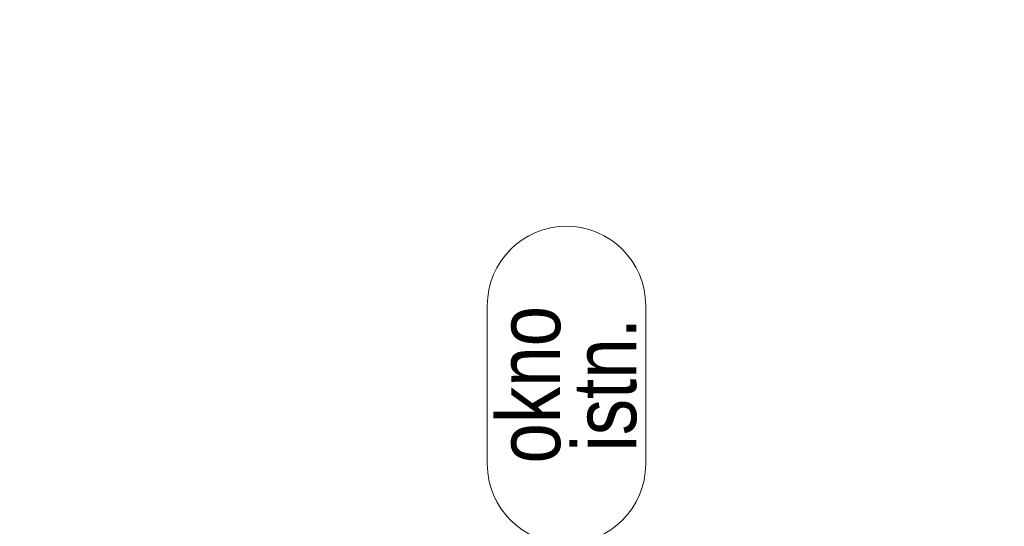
# Model space of a CAD drawing. Header units: millimetres. Extents: x -37445 to 120667, y -123620 to 254214.
# Tile 143 of 219: x 5960 to 7824, y -86498 to -85539. Entities that reach past the tile are written whole.
import ezdxf
from ezdxf import colors
from ezdxf.entities.mleader import LeaderData, LeaderLine
from ezdxf.enums import TextEntityAlignment as Align
from ezdxf.math import Vec2, Vec3

# ---------------------------------------------------------------- set-up
doc = ezdxf.new("R2010")
doc.units = ezdxf.units.MM
doc.layers.add('Inwentaryzacja$0$Leszno_dyspozytornia_inwentaryzacja$0$Inwentarka_opis', color=7, linetype='Continuous')
doc.layers.add('WM_opis', color=7, linetype='Continuous')
for name, color, linetype, lineweight in [('xref', 8, 'Continuous', 13), ('xref_ACAD-LSN_dyspozytornia_PW_rzuty_12$0$A opis stolarka', 8, 'Continuous', 9), ('xref_ACAD-LSN_dyspozytornia_PW_rzuty_12$0$A opis stolarka NWD typ', 8, 'Continuous', 9)]:
    doc.layers.add(name, color=color, linetype=linetype, lineweight=lineweight)
doc.layers.add('xref_ACAD-LSN_dyspozytornia_PW_rzuty_12$0$A opis ppoż okna', color=8, linetype='Continuous', lineweight=13, transparency=0.25)
doc.styles.add('Inwentaryzacja$0$Leszno_dyspozytornia_inwentaryzacja$0$Standard', font='arial.ttf')
doc.styles.get("Standard").update_dxf_attribs({"font": 'arial.ttf'})
doc.styles.add('xref_ACAD-LSN_dyspozytornia_PW_rzuty_12$0$STYL ASA', font='ARIALN.TTF')

# ---------------------------------------------------------------- blocks, each defined once
blk = doc.blocks.new('xref_ACAD-LSN_dyspozytornia_PW_rzuty_12$0$wtag_UP')
at = {"layer": 'xref_ACAD-LSN_dyspozytornia_PW_rzuty_12$0$A opis stolarka NWD typ', "transparency": 33554687, "elevation": 0}
blk.add_lwpolyline([(15, 75, 1), (-15, 75), (-15, 45, 1), (15, 45)], format="xyb", close=True, dxfattribs=at)
at = {"ltscale": 0.1, "transparency": 33554687, "style": 'xref_ACAD-LSN_dyspozytornia_PW_rzuty_12$0$STYL ASA'}
blk.add_attdef('WINDOWS:SZEROKOŚĆ', text='', height=12, rotation=90, dxfattribs=at).set_placement((0, 0), align=Align.BOTTOM_CENTER)
blk.add_attdef('WINDOWS:WYSOKOŚĆ', text='', height=12, rotation=90, dxfattribs=at).set_placement((3.6, 0), align=Align.TOP_CENTER)
blk.add_attdef('WINDOWS:PARAPET', text='', height=10, dxfattribs=at).set_placement((0, -70.22, 0), align=Align.MIDDLE_CENTER)
at = {"layer": 'xref_ACAD-LSN_dyspozytornia_PW_rzuty_12$0$A opis ppoż okna', "ltscale": 0.1, "transparency": 33554687, "style": 'xref_ACAD-LSN_dyspozytornia_PW_rzuty_12$0$STYL ASA'}
blk.add_attdef('WINDOWS:PPOŻ', text='', height=10, dxfattribs=at).set_placement((0, -30, 0), align=Align.MIDDLE_CENTER)
at = {"layer": 'xref_ACAD-LSN_dyspozytornia_PW_rzuty_12$0$A opis stolarka NWD typ', "ltscale": 0.1, "transparency": 33554687, "style": 'xref_ACAD-LSN_dyspozytornia_PW_rzuty_12$0$STYL ASA'}
blk.add_attdef('WINDOWS:PODTYP', text='', height=12, rotation=90, dxfattribs=at).set_placement((1.2, 60), align=Align.TOP_CENTER)
blk.add_attdef('WINDOWS:TYP', text='', height=12, rotation=90, dxfattribs=at).set_placement((2.4, 60), align=Align.BOTTOM_CENTER)
blk = doc.blocks.new('xref_ACAD-LSN_dyspozytornia_PW_rzuty_12')
at = {"layer": 'xref_ACAD-LSN_dyspozytornia_PW_rzuty_12$0$A opis stolarka', "linetype": 'Continuous', "lineweight": 9}
ref = blk.add_blockref('xref_ACAD-LSN_dyspozytornia_PW_rzuty_12$0$wtag_UP', (68161.18, 82006.22, 0), dxfattribs=at)
ref.add_attrib('WINDOWS:TYP', 'okno', dxfattribs={"layer": 'xref_ACAD-LSN_dyspozytornia_PW_rzuty_12$0$A opis stolarka NWD typ', "ltscale": 0.1, "height": 12, "rotation": 90, "style": 'xref_ACAD-LSN_dyspozytornia_PW_rzuty_12$0$STYL ASA'}).set_placement((68163.58, 82066.22, 0), align=Align.BOTTOM_CENTER)
ref.add_attrib('WINDOWS:PODTYP', 'istn.', dxfattribs={"layer": 'xref_ACAD-LSN_dyspozytornia_PW_rzuty_12$0$A opis stolarka NWD typ', "ltscale": 0.1, "height": 12, "rotation": 90, "style": 'xref_ACAD-LSN_dyspozytornia_PW_rzuty_12$0$STYL ASA'}).set_placement((68162.38, 82066.22, 0), align=Align.TOP_CENTER)

msp = doc.modelspace()

# ---------------------------------------------------------------- block references
at = {"layer": 'xref', "xscale": 10, "yscale": 10, "zscale": 10}
msp.add_blockref('xref_ACAD-LSN_dyspozytornia_PW_rzuty_12', (-674616.8, -906892.2), dxfattribs=at)

# ---------------------------------------------------------------- next in the draw order: leaders
at = {"layer": 'Inwentaryzacja$0$Leszno_dyspozytornia_inwentaryzacja$0$Inwentarka_opis', "lineweight": 9}
ml = msp.add_multileader_mtext('Standard', dxfattribs=at)
ml.set_content('8ż', color=256, style='Inwentaryzacja$0$Leszno_dyspozytornia_inwentaryzacja$0$Standard')
ml.set_leader_properties(color=256)
ml.build(insert=Vec2(0, 0))
ml.multileader.update_dxf_attribs({"dogleg_length": 4, "arrow_head_size": 50})
ctx = ml.context
ctx.base_point, ctx.char_height, ctx.arrow_head_size, ctx.landing_gap_size, ctx.plane_origin = Vec3(790.2, -87640.3), 125, 50, 15, Vec3(59921.5, 138598.9)
notes = []
notes.append((ctx, [(0, (0, 0, 0), (0, 0), (1, 0), 1, [])]))
ctx.mtext.insert, ctx.mtext.width = Vec3(805.2, -87576.8), 5456.685
ml = msp.add_multileader_mtext('Standard', dxfattribs=at)
ml.set_content('5ż', color=256, style='Inwentaryzacja$0$Leszno_dyspozytornia_inwentaryzacja$0$Standard')
ml.set_leader_properties(color=256)
ml.build(insert=Vec2(0, 0))
ml.multileader.update_dxf_attribs({"dogleg_length": 4, "arrow_head_size": 50})
ctx = ml.context
ctx.base_point, ctx.char_height, ctx.arrow_head_size, ctx.landing_gap_size, ctx.plane_origin = Vec3(1250.3, -92556.9), 125, 50, 15, Vec3(60381.7, 133682.2)
notes.append((ctx, [(0, (0, 0, 0), (0, 0), (1, 0), 1, [])]))
ctx.mtext.insert, ctx.mtext.width = Vec3(1265.3, -92493.4), 5456.685
ml = msp.add_multileader_mtext('Standard', dxfattribs=at)
ml.set_content('3ż', color=256, style='Inwentaryzacja$0$Leszno_dyspozytornia_inwentaryzacja$0$Standard')
ml.set_leader_properties(color=256)
ml.build(insert=Vec2(0, 0))
ml.multileader.update_dxf_attribs({"dogleg_length": 4, "arrow_head_size": 50})
ctx = ml.context
ctx.base_point, ctx.char_height, ctx.arrow_head_size, ctx.landing_gap_size, ctx.plane_origin = Vec3(2352.3, -92744.1), 125, 50, 15, Vec3(61483.6, 133495.1)
notes.append((ctx, [(0, (0, 0, 0), (0, 0), (1, 0), 1, [])]))
ctx.mtext.insert, ctx.mtext.width = Vec3(2367.3, -92680.5), 5456.685
at = {"layer": 'WM_opis', "lineweight": 9}
ml = msp.add_multileader_mtext('Standard', dxfattribs=at)
ml.set_content('\\fArial Narrow|b0|i0|c238;Uwaga!\\PDemontażowi należy poddać wszystkie elementy systemów obsługujących pomieszczenia będące w zakresie opracowania, wraz z elementami/urządzeniami zlokalizowanymi na dachu.\\PW pomieszczeniach, w których projektuje się wentylację mechaniczną, istniejące otwory wentylacji grawitacyjnej należy zaślepić lub poddać demontażowi. \\PW zakresie demontaż istniejącej instalacji wodociągowej zasilającej ten budynek.', color=256)
ml.set_leader_properties(color=256)
ml.build(insert=Vec2(0, 0))
ml.multileader.update_dxf_attribs({"dogleg_length": 4, "arrow_head_size": 150})
ctx = ml.context
ctx.base_point, ctx.char_height, ctx.arrow_head_size, ctx.landing_gap_size, ctx.plane_origin = Vec3(505.9, -84695.8), 125, 150, 15, Vec3(113117.9, -56186.8)
notes.append((ctx, [(0, (0, 0, 0), (0, 0), (1, 0), 1, [])]))
ctx.mtext.insert, ctx.mtext.width = Vec3(520.9, -84614.9), 5953.085
for ctx, leaders in notes:
    for number, flags, end, landing, length, lines in leaders:
        leader = LeaderData()
        leader.index, (leader.has_last_leader_line, leader.has_dogleg_vector, leader.attachment_direction) = number, flags
        leader.last_leader_point, leader.dogleg_vector, leader.dogleg_length = Vec3(end), Vec3(landing), length
        for number, points, colour, breaks in lines:
            line = LeaderLine()
            line.index, line.vertices, line.color, line.breaks = number, Vec3.list(points), colors.encode_raw_color(colour), breaks
            leader.lines.append(line)
        ctx.leaders.append(leader)

doc.saveas('drawing.dxf')
